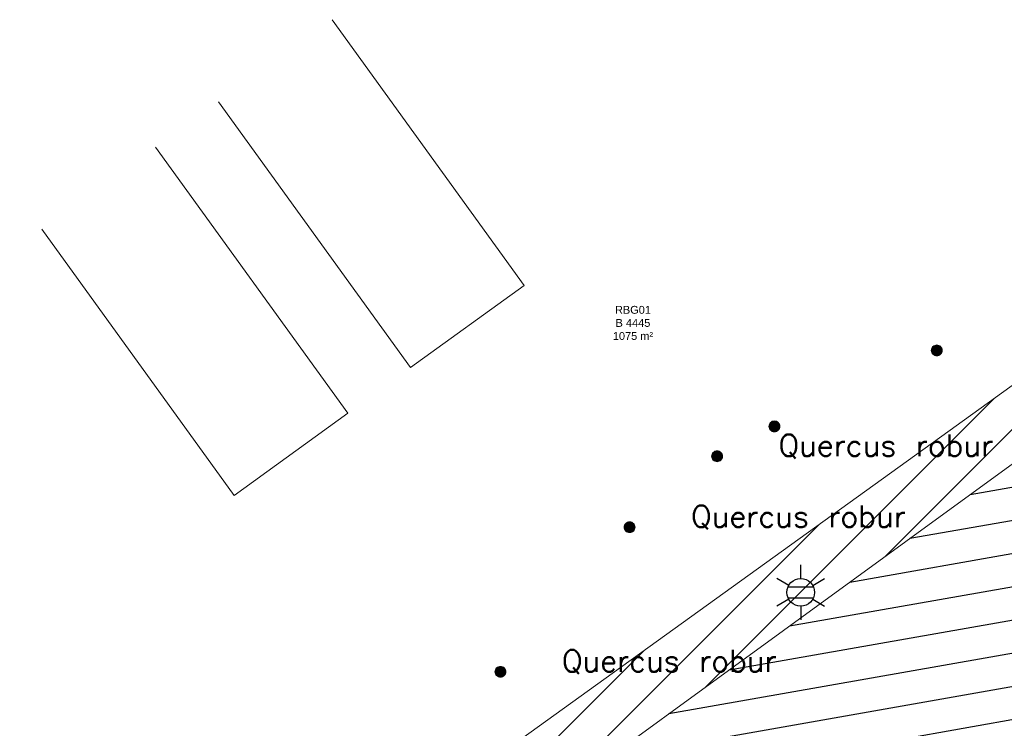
# Model space of a CAD drawing. Header units: metres. Extents: x 102852 to 107197, y 385458 to 392889.
# Tile 45 of 50: x 106850 to 106895, y 392784 to 392816. Entities that reach past the tile are written whole.
import ezdxf
from ezdxf.enums import TextEntityAlignment as Align

# ---------------------------------------------------------------- set-up
doc = ezdxf.new("R2010")
doc.units = ezdxf.units.M
for name, color, linetype, lineweight in [('0-GRAS OM SPORTVELDEN', 2, 'Continuous', 30), ('0-GRAS SPORTVELDEN', 3, 'Continuous', 30), ('B-WE-IE-OV-LICHTMAST-S', 40, 'Continuous', 30), ('B-WE-KG-GRENS-T18', 10, 'Continuous', 13), ('B-WE-OG-TOPOGRAFIE_BEBOUWING-G', 8, 'Continuous', 13), ('B-WE-VW-MARKERING_LANGS_STREEP_DOORGETROKKEN-G', 7, 'Continuous', 13), ('Bomen', 84, 'Continuous', 0), ('Boomsoort', 10, 'Continuous', 0), ('N-WE-IE-TERREINAFSCHEIDING_KUNSTMATIG_HEKWERK-G', 6, 'Continuous', 0), ('X-XX-AL-VERWIJZING-S', 7, 'Continuous', 30)]:
    doc.layers.add(name, color=color, linetype=linetype, lineweight=lineweight)
doc.styles.add('NLCS-ISO', font='NLCS-ISO.ttf')
doc.styles.add('NLCS-ISO-T25', font='NLCS-ISO.ttf')
doc.styles.add('Style-txt', font='txt.shx')

# ---------------------------------------------------------------- blocks, each defined once
blk = doc.blocks.new('kadata_3')
at = {"layer": 'B-WE-OG-TOPOGRAFIE_BEBOUWING-G', "flags": 128}
for points in [[(106859.11, 392812.691), (106867.919, 392800.509), (106873.131, 392804.277), (106864.322, 392816.46)], [(106851.018, 392806.854), (106859.833, 392794.647), (106865.047, 392798.412), (106856.232, 392810.619)]]:
    blk.add_lwpolyline(points, dxfattribs=at)
at = {"layer": 'B-WE-KG-GRENS-T18', "insert": (106878.116, 392802.553), "char_height": 0.36, "attachment_point": 5, "style": 'NLCS-ISO-T25'}
blk.add_mtext('\\fArial|b0|i0|c00|p39;RBG01\\PB 4445\\P1075 m²', dxfattribs=at)
blk = doc.blocks.new('B-SIE-WEG_LICHTMAST-SO_8')
at = {"ltscale": 0.1}
for p, q in [((0, 1.266), (0, 2.531)), ((-1.096, 0.633), (-2.192, 1.266)), ((1.096, 0.633), (2.192, 1.266)), ((-1.096, -0.633), (-2.192, -1.266)), ((1.096, -0.633), (2.192, -1.266)), ((0, -1.266), (0, -2.531))]:
    blk.add_line(p, q, dxfattribs=at)
at = {"flags": 128}
for points in [[(-1.163, 0.5), (1.163, 0.5)], [(-1.163, -0.5), (1.163, -0.5)]]:
    blk.add_lwpolyline(points, dxfattribs=at)
at = {"ltscale": 0.1}
blk.add_circle((0, 0), 1.266, dxfattribs=at)
at = {"style": 'NLCS-ISO'}
blk.add_attdef('TYPE', text='', height=1.8, dxfattribs=at).set_placement((0, 2.531), align=Align.BOTTOM_CENTER)
blk = doc.blocks.new('MPOLYGON_90')
at = {"layer": 'Bomen', "flags": 128}
for points in [[(106871.796, 392786.607), (106871.791, 392786.558), (106872.291, 392786.558)], [(106871.791, 392786.558), (106871.796, 392786.509), (106872.286, 392786.509)], [(106871.791, 392786.558), (106872.291, 392786.558), (106872.286, 392786.509)], [(106871.81, 392786.654), (106871.796, 392786.607), (106872.286, 392786.607)], [(106871.796, 392786.607), (106872.286, 392786.607), (106872.291, 392786.558)], [(106871.796, 392786.509), (106871.81, 392786.462), (106872.272, 392786.462)], [(106871.796, 392786.509), (106872.286, 392786.509), (106872.272, 392786.462)], [(106871.833, 392786.697), (106871.81, 392786.654), (106872.272, 392786.654)], [(106871.81, 392786.654), (106872.272, 392786.654), (106872.286, 392786.607)], [(106871.81, 392786.462), (106871.833, 392786.419), (106872.249, 392786.419)], [(106871.81, 392786.462), (106872.272, 392786.462), (106872.249, 392786.419)], [(106871.864, 392786.735), (106871.833, 392786.697), (106872.249, 392786.697)], [(106871.833, 392786.697), (106872.249, 392786.697), (106872.272, 392786.654)], [(106871.902, 392786.766), (106871.864, 392786.735), (106872.218, 392786.735)], [(106871.864, 392786.735), (106872.218, 392786.735), (106872.249, 392786.697)], [(106871.945, 392786.789), (106871.902, 392786.766), (106872.18, 392786.766)], [(106871.902, 392786.766), (106872.18, 392786.766), (106872.218, 392786.735)], [(106871.992, 392786.803), (106871.945, 392786.789), (106872.137, 392786.789)], [(106871.945, 392786.789), (106872.137, 392786.789), (106872.18, 392786.766)], [(106872.041, 392786.808), (106871.992, 392786.803), (106872.09, 392786.803)], [(106871.992, 392786.803), (106872.09, 392786.803), (106872.137, 392786.789)], [(106871.833, 392786.419), (106871.864, 392786.381), (106872.218, 392786.381)], [(106871.833, 392786.419), (106872.249, 392786.419), (106872.218, 392786.381)], [(106871.864, 392786.381), (106871.902, 392786.35), (106872.18, 392786.35)], [(106871.864, 392786.381), (106872.218, 392786.381), (106872.18, 392786.35)], [(106871.902, 392786.35), (106871.945, 392786.327), (106872.137, 392786.327)], [(106871.902, 392786.35), (106872.18, 392786.35), (106872.137, 392786.327)], [(106871.945, 392786.327), (106871.992, 392786.313), (106872.09, 392786.313)], [(106871.945, 392786.327), (106872.137, 392786.327), (106872.09, 392786.313)], [(106871.992, 392786.313), (106872.09, 392786.313), (106872.041, 392786.308)]]:
    blk.add_lwpolyline(points, close=True, dxfattribs=at)
at = {"layer": 'Bomen', "color": 74, "true_color": 0x55aa00, "flags": 128}
for points in [[(106871.791, 392786.558), (106871.796, 392786.607)], [(106871.796, 392786.509), (106871.791, 392786.558)], [(106871.796, 392786.607), (106871.81, 392786.654)], [(106871.81, 392786.462), (106871.796, 392786.509)], [(106871.81, 392786.654), (106871.833, 392786.697)], [(106871.833, 392786.419), (106871.81, 392786.462)], [(106871.833, 392786.697), (106871.864, 392786.735)], [(106871.864, 392786.735), (106871.902, 392786.766)], [(106871.902, 392786.766), (106871.945, 392786.789)], [(106871.945, 392786.789), (106871.992, 392786.803)], [(106871.992, 392786.803), (106872.041, 392786.808)], [(106872.041, 392786.808), (106872.09, 392786.803)], [(106872.09, 392786.803), (106872.137, 392786.789)], [(106872.137, 392786.789), (106872.18, 392786.766)], [(106872.18, 392786.766), (106872.218, 392786.735)], [(106872.218, 392786.735), (106872.249, 392786.697)], [(106872.249, 392786.697), (106872.272, 392786.654)], [(106872.272, 392786.462), (106872.249, 392786.419)], [(106872.272, 392786.654), (106872.286, 392786.607)], [(106872.286, 392786.509), (106872.272, 392786.462)], [(106872.286, 392786.607), (106872.291, 392786.558)], [(106872.291, 392786.558), (106872.286, 392786.509)], [(106871.864, 392786.381), (106871.833, 392786.419)], [(106871.902, 392786.35), (106871.864, 392786.381)], [(106871.945, 392786.327), (106871.902, 392786.35)], [(106871.992, 392786.313), (106871.945, 392786.327)], [(106872.041, 392786.308), (106871.992, 392786.313)], [(106872.09, 392786.313), (106872.041, 392786.308)], [(106872.137, 392786.327), (106872.09, 392786.313)], [(106872.18, 392786.35), (106872.137, 392786.327)], [(106872.218, 392786.381), (106872.18, 392786.35)], [(106872.249, 392786.419), (106872.218, 392786.381)]]:
    blk.add_lwpolyline(points, dxfattribs=at)
at = {"layer": 'Bomen'}
for points in [[(106871.796, 392786.607), (106871.791, 392786.558), (106872.291, 392786.558)], [(106871.81, 392786.654), (106871.796, 392786.607), (106872.286, 392786.607)], [(106871.796, 392786.607), (106872.286, 392786.607), (106872.291, 392786.558)], [(106871.833, 392786.697), (106871.81, 392786.654), (106872.272, 392786.654)], [(106871.81, 392786.654), (106872.272, 392786.654), (106872.286, 392786.607)], [(106871.864, 392786.735), (106871.833, 392786.697), (106872.249, 392786.697)], [(106871.833, 392786.697), (106872.249, 392786.697), (106872.272, 392786.654)], [(106871.902, 392786.766), (106871.864, 392786.735), (106872.218, 392786.735)], [(106871.864, 392786.735), (106872.218, 392786.735), (106872.249, 392786.697)], [(106871.945, 392786.789), (106871.902, 392786.766), (106872.18, 392786.766)], [(106871.902, 392786.766), (106872.18, 392786.766), (106872.218, 392786.735)], [(106871.992, 392786.803), (106871.945, 392786.789), (106872.137, 392786.789)], [(106871.945, 392786.789), (106872.137, 392786.789), (106872.18, 392786.766)], [(106872.041, 392786.808), (106871.992, 392786.803), (106872.09, 392786.803)], [(106871.992, 392786.803), (106872.09, 392786.803), (106872.137, 392786.789)]]:
    blk.add_solid(points, dxfattribs=at)
at = {"layer": 'Bomen', "extrusion": (0, 0, -1)}
for points in [[(-106871.791, 392786.558), (-106871.796, 392786.509), (-106872.286, 392786.509)], [(-106871.791, 392786.558), (-106872.291, 392786.558), (-106872.286, 392786.509)], [(-106871.796, 392786.509), (-106871.81, 392786.462), (-106872.272, 392786.462)], [(-106871.796, 392786.509), (-106872.286, 392786.509), (-106872.272, 392786.462)], [(-106871.81, 392786.462), (-106871.833, 392786.419), (-106872.249, 392786.419)], [(-106871.81, 392786.462), (-106872.272, 392786.462), (-106872.249, 392786.419)], [(-106871.833, 392786.419), (-106871.864, 392786.381), (-106872.218, 392786.381)], [(-106871.833, 392786.419), (-106872.249, 392786.419), (-106872.218, 392786.381)], [(-106871.864, 392786.381), (-106871.902, 392786.35), (-106872.18, 392786.35)], [(-106871.864, 392786.381), (-106872.218, 392786.381), (-106872.18, 392786.35)], [(-106871.902, 392786.35), (-106871.945, 392786.327), (-106872.137, 392786.327)], [(-106871.902, 392786.35), (-106872.18, 392786.35), (-106872.137, 392786.327)], [(-106871.945, 392786.327), (-106871.992, 392786.313), (-106872.09, 392786.313)], [(-106871.945, 392786.327), (-106872.137, 392786.327), (-106872.09, 392786.313)], [(-106871.992, 392786.313), (-106872.09, 392786.313), (-106872.041, 392786.308)]]:
    blk.add_solid(points, dxfattribs=at)
blk = doc.blocks.new('MPOLYGON_179')
at = {"layer": 'Bomen', "flags": 128}
for points in [[(106891.814, 392801.392), (106891.8, 392801.345), (106892.29, 392801.345)], [(106891.837, 392801.435), (106891.814, 392801.392), (106892.276, 392801.392)], [(106891.814, 392801.392), (106892.276, 392801.392), (106892.29, 392801.345)], [(106891.868, 392801.473), (106891.837, 392801.435), (106892.253, 392801.435)], [(106891.837, 392801.435), (106892.253, 392801.435), (106892.276, 392801.392)], [(106891.906, 392801.504), (106891.868, 392801.473), (106892.222, 392801.473)], [(106891.868, 392801.473), (106892.222, 392801.473), (106892.253, 392801.435)], [(106891.95, 392801.527), (106891.906, 392801.504), (106892.184, 392801.504)], [(106891.906, 392801.504), (106892.184, 392801.504), (106892.222, 392801.473)], [(106891.996, 392801.541), (106891.95, 392801.527), (106892.141, 392801.527)], [(106891.95, 392801.527), (106892.141, 392801.527), (106892.184, 392801.504)], [(106892.045, 392801.546), (106891.996, 392801.541), (106892.094, 392801.541)], [(106891.996, 392801.541), (106892.094, 392801.541), (106892.141, 392801.527)], [(106891.8, 392801.345), (106891.795, 392801.296), (106892.295, 392801.296)], [(106891.795, 392801.296), (106891.8, 392801.247), (106892.29, 392801.247)], [(106891.795, 392801.296), (106892.295, 392801.296), (106892.29, 392801.247)], [(106891.8, 392801.345), (106892.29, 392801.345), (106892.295, 392801.296)], [(106891.8, 392801.247), (106891.814, 392801.2), (106892.276, 392801.2)], [(106891.8, 392801.247), (106892.29, 392801.247), (106892.276, 392801.2)], [(106891.814, 392801.2), (106891.837, 392801.157), (106892.253, 392801.157)], [(106891.814, 392801.2), (106892.276, 392801.2), (106892.253, 392801.157)], [(106891.837, 392801.157), (106891.868, 392801.119), (106892.222, 392801.119)], [(106891.837, 392801.157), (106892.253, 392801.157), (106892.222, 392801.119)], [(106891.868, 392801.119), (106891.906, 392801.088), (106892.184, 392801.088)], [(106891.868, 392801.119), (106892.222, 392801.119), (106892.184, 392801.088)], [(106891.906, 392801.088), (106891.95, 392801.065), (106892.141, 392801.065)], [(106891.906, 392801.088), (106892.184, 392801.088), (106892.141, 392801.065)], [(106891.95, 392801.065), (106891.996, 392801.051), (106892.094, 392801.051)], [(106891.95, 392801.065), (106892.141, 392801.065), (106892.094, 392801.051)], [(106891.996, 392801.051), (106892.094, 392801.051), (106892.045, 392801.046)]]:
    blk.add_lwpolyline(points, close=True, dxfattribs=at)
at = {"layer": 'Bomen', "color": 74, "true_color": 0x55aa00, "flags": 128}
for points in [[(106891.8, 392801.345), (106891.814, 392801.392)], [(106891.814, 392801.392), (106891.837, 392801.435)], [(106891.837, 392801.435), (106891.868, 392801.473)], [(106891.868, 392801.473), (106891.906, 392801.504)], [(106891.906, 392801.504), (106891.95, 392801.527)], [(106891.95, 392801.527), (106891.996, 392801.541)], [(106891.996, 392801.541), (106892.045, 392801.546)], [(106892.045, 392801.546), (106892.094, 392801.541)], [(106892.094, 392801.541), (106892.141, 392801.527)], [(106892.141, 392801.527), (106892.184, 392801.504)], [(106892.184, 392801.504), (106892.222, 392801.473)], [(106892.222, 392801.473), (106892.253, 392801.435)], [(106892.253, 392801.435), (106892.276, 392801.392)], [(106892.276, 392801.392), (106892.29, 392801.345)], [(106891.795, 392801.296), (106891.8, 392801.345)], [(106891.8, 392801.247), (106891.795, 392801.296)], [(106891.814, 392801.2), (106891.8, 392801.247)], [(106891.837, 392801.157), (106891.814, 392801.2)], [(106891.868, 392801.119), (106891.837, 392801.157)], [(106891.906, 392801.088), (106891.868, 392801.119)], [(106891.95, 392801.065), (106891.906, 392801.088)], [(106891.996, 392801.051), (106891.95, 392801.065)], [(106892.045, 392801.046), (106891.996, 392801.051)], [(106892.094, 392801.051), (106892.045, 392801.046)], [(106892.141, 392801.065), (106892.094, 392801.051)], [(106892.184, 392801.088), (106892.141, 392801.065)], [(106892.222, 392801.119), (106892.184, 392801.088)], [(106892.253, 392801.157), (106892.222, 392801.119)], [(106892.276, 392801.2), (106892.253, 392801.157)], [(106892.29, 392801.247), (106892.276, 392801.2)], [(106892.29, 392801.345), (106892.295, 392801.296)], [(106892.295, 392801.296), (106892.29, 392801.247)]]:
    blk.add_lwpolyline(points, dxfattribs=at)
at = {"layer": 'Bomen'}
for points in [[(106891.814, 392801.392), (106891.8, 392801.345), (106892.29, 392801.345)], [(106891.837, 392801.435), (106891.814, 392801.392), (106892.276, 392801.392)], [(106891.814, 392801.392), (106892.276, 392801.392), (106892.29, 392801.345)], [(106891.868, 392801.473), (106891.837, 392801.435), (106892.253, 392801.435)], [(106891.837, 392801.435), (106892.253, 392801.435), (106892.276, 392801.392)], [(106891.906, 392801.504), (106891.868, 392801.473), (106892.222, 392801.473)], [(106891.868, 392801.473), (106892.222, 392801.473), (106892.253, 392801.435)], [(106891.95, 392801.527), (106891.906, 392801.504), (106892.184, 392801.504)], [(106891.906, 392801.504), (106892.184, 392801.504), (106892.222, 392801.473)], [(106891.996, 392801.541), (106891.95, 392801.527), (106892.141, 392801.527)], [(106891.95, 392801.527), (106892.141, 392801.527), (106892.184, 392801.504)], [(106892.045, 392801.546), (106891.996, 392801.541), (106892.094, 392801.541)], [(106891.996, 392801.541), (106892.094, 392801.541), (106892.141, 392801.527)], [(106891.8, 392801.345), (106891.795, 392801.296), (106892.295, 392801.296)], [(106891.8, 392801.345), (106892.29, 392801.345), (106892.295, 392801.296)]]:
    blk.add_solid(points, dxfattribs=at)
at = {"layer": 'Bomen', "extrusion": (0, 0, -1)}
for points in [[(-106891.795, 392801.296), (-106891.8, 392801.247), (-106892.29, 392801.247)], [(-106891.795, 392801.296), (-106892.295, 392801.296), (-106892.29, 392801.247)], [(-106891.8, 392801.247), (-106891.814, 392801.2), (-106892.276, 392801.2)], [(-106891.8, 392801.247), (-106892.29, 392801.247), (-106892.276, 392801.2)], [(-106891.814, 392801.2), (-106891.837, 392801.157), (-106892.253, 392801.157)], [(-106891.814, 392801.2), (-106892.276, 392801.2), (-106892.253, 392801.157)], [(-106891.837, 392801.157), (-106891.868, 392801.119), (-106892.222, 392801.119)], [(-106891.837, 392801.157), (-106892.253, 392801.157), (-106892.222, 392801.119)], [(-106891.868, 392801.119), (-106891.906, 392801.088), (-106892.184, 392801.088)], [(-106891.868, 392801.119), (-106892.222, 392801.119), (-106892.184, 392801.088)], [(-106891.906, 392801.088), (-106891.95, 392801.065), (-106892.141, 392801.065)], [(-106891.906, 392801.088), (-106892.184, 392801.088), (-106892.141, 392801.065)], [(-106891.95, 392801.065), (-106891.996, 392801.051), (-106892.094, 392801.051)], [(-106891.95, 392801.065), (-106892.141, 392801.065), (-106892.094, 392801.051)], [(-106891.996, 392801.051), (-106892.094, 392801.051), (-106892.045, 392801.046)]]:
    blk.add_solid(points, dxfattribs=at)
blk = doc.blocks.new('MPOLYGON_180')
at = {"layer": 'Bomen', "flags": 128}
for points in [[(106881.727, 392796.49), (106881.722, 392796.441), (106882.222, 392796.441)], [(106881.722, 392796.441), (106881.727, 392796.392), (106882.218, 392796.392)], [(106881.722, 392796.441), (106882.222, 392796.441), (106882.218, 392796.392)], [(106881.741, 392796.537), (106881.727, 392796.49), (106882.218, 392796.49)], [(106881.727, 392796.49), (106882.218, 392796.49), (106882.222, 392796.441)], [(106881.727, 392796.392), (106881.741, 392796.345), (106882.203, 392796.345)], [(106881.727, 392796.392), (106882.218, 392796.392), (106882.203, 392796.345)], [(106881.764, 392796.58), (106881.741, 392796.537), (106882.203, 392796.537)], [(106881.741, 392796.537), (106882.203, 392796.537), (106882.218, 392796.49)], [(106881.796, 392796.618), (106881.764, 392796.58), (106882.18, 392796.58)], [(106881.764, 392796.58), (106882.18, 392796.58), (106882.203, 392796.537)], [(106881.833, 392796.649), (106881.796, 392796.618), (106882.149, 392796.618)], [(106881.796, 392796.618), (106882.149, 392796.618), (106882.18, 392796.58)], [(106881.877, 392796.672), (106881.833, 392796.649), (106882.111, 392796.649)], [(106881.833, 392796.649), (106882.111, 392796.649), (106882.149, 392796.618)], [(106881.924, 392796.686), (106881.877, 392796.672), (106882.068, 392796.672)], [(106881.877, 392796.672), (106882.068, 392796.672), (106882.111, 392796.649)], [(106881.972, 392796.691), (106881.924, 392796.686), (106882.021, 392796.686)], [(106881.924, 392796.686), (106882.021, 392796.686), (106882.068, 392796.672)], [(106881.741, 392796.345), (106881.764, 392796.302), (106882.18, 392796.302)], [(106881.741, 392796.345), (106882.203, 392796.345), (106882.18, 392796.302)], [(106881.764, 392796.302), (106881.796, 392796.264), (106882.149, 392796.264)], [(106881.764, 392796.302), (106882.18, 392796.302), (106882.149, 392796.264)], [(106881.796, 392796.264), (106881.833, 392796.233), (106882.111, 392796.233)], [(106881.796, 392796.264), (106882.149, 392796.264), (106882.111, 392796.233)], [(106881.833, 392796.233), (106881.877, 392796.21), (106882.068, 392796.21)], [(106881.833, 392796.233), (106882.111, 392796.233), (106882.068, 392796.21)], [(106881.877, 392796.21), (106881.924, 392796.196), (106882.021, 392796.196)], [(106881.877, 392796.21), (106882.068, 392796.21), (106882.021, 392796.196)], [(106881.924, 392796.196), (106882.021, 392796.196), (106881.972, 392796.191)]]:
    blk.add_lwpolyline(points, close=True, dxfattribs=at)
at = {"layer": 'Bomen', "color": 74, "true_color": 0x55aa00, "flags": 128}
for points in [[(106881.722, 392796.441), (106881.727, 392796.49)], [(106881.727, 392796.392), (106881.722, 392796.441)], [(106881.727, 392796.49), (106881.741, 392796.537)], [(106881.741, 392796.345), (106881.727, 392796.392)], [(106881.741, 392796.537), (106881.764, 392796.58)], [(106881.764, 392796.58), (106881.796, 392796.618)], [(106881.796, 392796.618), (106881.833, 392796.649)], [(106881.833, 392796.649), (106881.877, 392796.672)], [(106881.877, 392796.672), (106881.924, 392796.686)], [(106881.924, 392796.686), (106881.972, 392796.691)], [(106881.972, 392796.691), (106882.021, 392796.686)], [(106882.021, 392796.686), (106882.068, 392796.672)], [(106882.068, 392796.672), (106882.111, 392796.649)], [(106882.111, 392796.649), (106882.149, 392796.618)], [(106882.149, 392796.618), (106882.18, 392796.58)], [(106882.18, 392796.58), (106882.203, 392796.537)], [(106882.203, 392796.537), (106882.218, 392796.49)], [(106882.218, 392796.392), (106882.203, 392796.345)], [(106882.218, 392796.49), (106882.222, 392796.441)], [(106882.222, 392796.441), (106882.218, 392796.392)], [(106881.764, 392796.302), (106881.741, 392796.345)], [(106881.796, 392796.264), (106881.764, 392796.302)], [(106881.833, 392796.233), (106881.796, 392796.264)], [(106881.877, 392796.21), (106881.833, 392796.233)], [(106881.924, 392796.196), (106881.877, 392796.21)], [(106881.972, 392796.191), (106881.924, 392796.196)], [(106882.021, 392796.196), (106881.972, 392796.191)], [(106882.068, 392796.21), (106882.021, 392796.196)], [(106882.111, 392796.233), (106882.068, 392796.21)], [(106882.149, 392796.264), (106882.111, 392796.233)], [(106882.18, 392796.302), (106882.149, 392796.264)], [(106882.203, 392796.345), (106882.18, 392796.302)]]:
    blk.add_lwpolyline(points, dxfattribs=at)
at = {"layer": 'Bomen'}
for points in [[(106881.727, 392796.49), (106881.722, 392796.441), (106882.222, 392796.441)], [(106881.741, 392796.537), (106881.727, 392796.49), (106882.218, 392796.49)], [(106881.727, 392796.49), (106882.218, 392796.49), (106882.222, 392796.441)], [(106881.764, 392796.58), (106881.741, 392796.537), (106882.203, 392796.537)], [(106881.741, 392796.537), (106882.203, 392796.537), (106882.218, 392796.49)], [(106881.796, 392796.618), (106881.764, 392796.58), (106882.18, 392796.58)], [(106881.764, 392796.58), (106882.18, 392796.58), (106882.203, 392796.537)], [(106881.833, 392796.649), (106881.796, 392796.618), (106882.149, 392796.618)], [(106881.796, 392796.618), (106882.149, 392796.618), (106882.18, 392796.58)], [(106881.877, 392796.672), (106881.833, 392796.649), (106882.111, 392796.649)], [(106881.833, 392796.649), (106882.111, 392796.649), (106882.149, 392796.618)], [(106881.924, 392796.686), (106881.877, 392796.672), (106882.068, 392796.672)], [(106881.877, 392796.672), (106882.068, 392796.672), (106882.111, 392796.649)], [(106881.972, 392796.691), (106881.924, 392796.686), (106882.021, 392796.686)], [(106881.924, 392796.686), (106882.021, 392796.686), (106882.068, 392796.672)]]:
    blk.add_solid(points, dxfattribs=at)
at = {"layer": 'Bomen', "extrusion": (0, 0, -1)}
for points in [[(-106881.722, 392796.441), (-106881.727, 392796.392), (-106882.218, 392796.392)], [(-106881.722, 392796.441), (-106882.222, 392796.441), (-106882.218, 392796.392)], [(-106881.727, 392796.392), (-106881.741, 392796.345), (-106882.203, 392796.345)], [(-106881.727, 392796.392), (-106882.218, 392796.392), (-106882.203, 392796.345)], [(-106881.741, 392796.345), (-106881.764, 392796.302), (-106882.18, 392796.302)], [(-106881.741, 392796.345), (-106882.203, 392796.345), (-106882.18, 392796.302)], [(-106881.764, 392796.302), (-106881.796, 392796.264), (-106882.149, 392796.264)], [(-106881.764, 392796.302), (-106882.18, 392796.302), (-106882.149, 392796.264)], [(-106881.796, 392796.264), (-106881.833, 392796.233), (-106882.111, 392796.233)], [(-106881.796, 392796.264), (-106882.149, 392796.264), (-106882.111, 392796.233)], [(-106881.833, 392796.233), (-106881.877, 392796.21), (-106882.068, 392796.21)], [(-106881.833, 392796.233), (-106882.111, 392796.233), (-106882.068, 392796.21)], [(-106881.877, 392796.21), (-106881.924, 392796.196), (-106882.021, 392796.196)], [(-106881.877, 392796.21), (-106882.068, 392796.21), (-106882.021, 392796.196)], [(-106881.924, 392796.196), (-106882.021, 392796.196), (-106881.972, 392796.191)]]:
    blk.add_solid(points, dxfattribs=at)
blk = doc.blocks.new('MPOLYGON_181')
at = {"layer": 'Bomen', "flags": 128}
for points in [[(106877.718, 392793.237), (106877.713, 392793.188), (106878.213, 392793.188)], [(106877.732, 392793.284), (106877.718, 392793.237), (106878.209, 392793.237)], [(106877.718, 392793.237), (106878.209, 392793.237), (106878.213, 392793.188)], [(106877.756, 392793.327), (106877.732, 392793.284), (106878.194, 392793.284)], [(106877.732, 392793.284), (106878.194, 392793.284), (106878.209, 392793.237)], [(106877.787, 392793.365), (106877.756, 392793.327), (106878.171, 392793.327)], [(106877.756, 392793.327), (106878.171, 392793.327), (106878.194, 392793.284)], [(106877.824, 392793.396), (106877.787, 392793.365), (106878.14, 392793.365)], [(106877.787, 392793.365), (106878.14, 392793.365), (106878.171, 392793.327)], [(106877.868, 392793.419), (106877.824, 392793.396), (106878.102, 392793.396)], [(106877.824, 392793.396), (106878.102, 392793.396), (106878.14, 392793.365)], [(106877.915, 392793.433), (106877.868, 392793.419), (106878.059, 392793.419)], [(106877.868, 392793.419), (106878.059, 392793.419), (106878.102, 392793.396)], [(106877.963, 392793.438), (106877.915, 392793.433), (106878.012, 392793.433)], [(106877.915, 392793.433), (106878.012, 392793.433), (106878.059, 392793.419)], [(106877.713, 392793.188), (106877.718, 392793.139), (106878.209, 392793.139)], [(106877.713, 392793.188), (106878.213, 392793.188), (106878.209, 392793.139)], [(106877.718, 392793.139), (106877.732, 392793.092), (106878.194, 392793.092)], [(106877.718, 392793.139), (106878.209, 392793.139), (106878.194, 392793.092)], [(106877.732, 392793.092), (106877.756, 392793.049), (106878.171, 392793.049)], [(106877.732, 392793.092), (106878.194, 392793.092), (106878.171, 392793.049)], [(106877.756, 392793.049), (106877.787, 392793.011), (106878.14, 392793.011)], [(106877.756, 392793.049), (106878.171, 392793.049), (106878.14, 392793.011)], [(106877.787, 392793.011), (106877.824, 392792.98), (106878.102, 392792.98)], [(106877.787, 392793.011), (106878.14, 392793.011), (106878.102, 392792.98)], [(106877.824, 392792.98), (106877.868, 392792.957), (106878.059, 392792.957)], [(106877.824, 392792.98), (106878.102, 392792.98), (106878.059, 392792.957)], [(106877.868, 392792.957), (106877.915, 392792.943), (106878.012, 392792.943)], [(106877.868, 392792.957), (106878.059, 392792.957), (106878.012, 392792.943)], [(106877.915, 392792.943), (106878.012, 392792.943), (106877.963, 392792.938)]]:
    blk.add_lwpolyline(points, close=True, dxfattribs=at)
at = {"layer": 'Bomen', "color": 74, "true_color": 0x55aa00, "flags": 128}
for points in [[(106877.713, 392793.188), (106877.718, 392793.237)], [(106877.718, 392793.237), (106877.732, 392793.284)], [(106877.732, 392793.284), (106877.756, 392793.327)], [(106877.756, 392793.327), (106877.787, 392793.365)], [(106877.787, 392793.365), (106877.824, 392793.396)], [(106877.824, 392793.396), (106877.868, 392793.419)], [(106877.868, 392793.419), (106877.915, 392793.433)], [(106877.915, 392793.433), (106877.963, 392793.438)], [(106877.963, 392793.438), (106878.012, 392793.433)], [(106878.012, 392793.433), (106878.059, 392793.419)], [(106878.059, 392793.419), (106878.102, 392793.396)], [(106878.102, 392793.396), (106878.14, 392793.365)], [(106878.14, 392793.365), (106878.171, 392793.327)], [(106878.171, 392793.327), (106878.194, 392793.284)], [(106878.194, 392793.284), (106878.209, 392793.237)], [(106878.209, 392793.237), (106878.213, 392793.188)], [(106877.718, 392793.139), (106877.713, 392793.188)], [(106877.732, 392793.092), (106877.718, 392793.139)], [(106877.756, 392793.049), (106877.732, 392793.092)], [(106877.787, 392793.011), (106877.756, 392793.049)], [(106877.824, 392792.98), (106877.787, 392793.011)], [(106877.868, 392792.957), (106877.824, 392792.98)], [(106877.915, 392792.943), (106877.868, 392792.957)], [(106877.963, 392792.938), (106877.915, 392792.943)], [(106878.012, 392792.943), (106877.963, 392792.938)], [(106878.059, 392792.957), (106878.012, 392792.943)], [(106878.102, 392792.98), (106878.059, 392792.957)], [(106878.14, 392793.011), (106878.102, 392792.98)], [(106878.171, 392793.049), (106878.14, 392793.011)], [(106878.194, 392793.092), (106878.171, 392793.049)], [(106878.209, 392793.139), (106878.194, 392793.092)], [(106878.213, 392793.188), (106878.209, 392793.139)]]:
    blk.add_lwpolyline(points, dxfattribs=at)
at = {"layer": 'Bomen'}
for points in [[(106877.718, 392793.237), (106877.713, 392793.188), (106878.213, 392793.188)], [(106877.732, 392793.284), (106877.718, 392793.237), (106878.209, 392793.237)], [(106877.718, 392793.237), (106878.209, 392793.237), (106878.213, 392793.188)], [(106877.756, 392793.327), (106877.732, 392793.284), (106878.194, 392793.284)], [(106877.732, 392793.284), (106878.194, 392793.284), (106878.209, 392793.237)], [(106877.787, 392793.365), (106877.756, 392793.327), (106878.171, 392793.327)], [(106877.756, 392793.327), (106878.171, 392793.327), (106878.194, 392793.284)], [(106877.824, 392793.396), (106877.787, 392793.365), (106878.14, 392793.365)], [(106877.787, 392793.365), (106878.14, 392793.365), (106878.171, 392793.327)], [(106877.868, 392793.419), (106877.824, 392793.396), (106878.102, 392793.396)], [(106877.824, 392793.396), (106878.102, 392793.396), (106878.14, 392793.365)], [(106877.915, 392793.433), (106877.868, 392793.419), (106878.059, 392793.419)], [(106877.868, 392793.419), (106878.059, 392793.419), (106878.102, 392793.396)], [(106877.963, 392793.438), (106877.915, 392793.433), (106878.012, 392793.433)], [(106877.915, 392793.433), (106878.012, 392793.433), (106878.059, 392793.419)]]:
    blk.add_solid(points, dxfattribs=at)
at = {"layer": 'Bomen', "extrusion": (0, 0, -1)}
for points in [[(-106877.713, 392793.188), (-106877.718, 392793.139), (-106878.209, 392793.139)], [(-106877.713, 392793.188), (-106878.213, 392793.188), (-106878.209, 392793.139)], [(-106877.718, 392793.139), (-106877.732, 392793.092), (-106878.194, 392793.092)], [(-106877.718, 392793.139), (-106878.209, 392793.139), (-106878.194, 392793.092)], [(-106877.732, 392793.092), (-106877.756, 392793.049), (-106878.171, 392793.049)], [(-106877.732, 392793.092), (-106878.194, 392793.092), (-106878.171, 392793.049)], [(-106877.756, 392793.049), (-106877.787, 392793.011), (-106878.14, 392793.011)], [(-106877.756, 392793.049), (-106878.171, 392793.049), (-106878.14, 392793.011)], [(-106877.787, 392793.011), (-106877.824, 392792.98), (-106878.102, 392792.98)], [(-106877.787, 392793.011), (-106878.14, 392793.011), (-106878.102, 392792.98)], [(-106877.824, 392792.98), (-106877.868, 392792.957), (-106878.059, 392792.957)], [(-106877.824, 392792.98), (-106878.102, 392792.98), (-106878.059, 392792.957)], [(-106877.868, 392792.957), (-106877.915, 392792.943), (-106878.012, 392792.943)], [(-106877.868, 392792.957), (-106878.059, 392792.957), (-106878.012, 392792.943)], [(-106877.915, 392792.943), (-106878.012, 392792.943), (-106877.963, 392792.938)]]:
    blk.add_solid(points, dxfattribs=at)
blk = doc.blocks.new('MPOLYGON_217')
at = {"layer": 'Bomen', "flags": 128}
for points in [[(106884.356, 392797.861), (106884.351, 392797.813), (106884.851, 392797.813)], [(106884.351, 392797.813), (106884.356, 392797.764), (106884.846, 392797.764)], [(106884.351, 392797.813), (106884.851, 392797.813), (106884.846, 392797.764)], [(106884.37, 392797.908), (106884.356, 392797.861), (106884.846, 392797.861)], [(106884.356, 392797.861), (106884.846, 392797.861), (106884.851, 392797.813)], [(106884.356, 392797.764), (106884.37, 392797.717), (106884.832, 392797.717)], [(106884.356, 392797.764), (106884.846, 392797.764), (106884.832, 392797.717)], [(106884.393, 392797.951), (106884.37, 392797.908), (106884.832, 392797.908)], [(106884.37, 392797.908), (106884.832, 392797.908), (106884.846, 392797.861)], [(106884.424, 392797.989), (106884.393, 392797.951), (106884.809, 392797.951)], [(106884.393, 392797.951), (106884.809, 392797.951), (106884.832, 392797.908)], [(106884.462, 392798.02), (106884.424, 392797.989), (106884.778, 392797.989)], [(106884.424, 392797.989), (106884.778, 392797.989), (106884.809, 392797.951)], [(106884.505, 392798.044), (106884.462, 392798.02), (106884.74, 392798.02)], [(106884.462, 392798.02), (106884.74, 392798.02), (106884.778, 392797.989)], [(106884.552, 392798.058), (106884.505, 392798.044), (106884.697, 392798.044)], [(106884.505, 392798.044), (106884.697, 392798.044), (106884.74, 392798.02)], [(106884.601, 392798.063), (106884.552, 392798.058), (106884.65, 392798.058)], [(106884.552, 392798.058), (106884.65, 392798.058), (106884.697, 392798.044)], [(106884.37, 392797.717), (106884.393, 392797.674), (106884.809, 392797.674)], [(106884.37, 392797.717), (106884.832, 392797.717), (106884.809, 392797.674)], [(106884.393, 392797.674), (106884.424, 392797.636), (106884.778, 392797.636)], [(106884.393, 392797.674), (106884.809, 392797.674), (106884.778, 392797.636)], [(106884.424, 392797.636), (106884.462, 392797.605), (106884.74, 392797.605)], [(106884.424, 392797.636), (106884.778, 392797.636), (106884.74, 392797.605)], [(106884.462, 392797.605), (106884.505, 392797.582), (106884.697, 392797.582)], [(106884.462, 392797.605), (106884.74, 392797.605), (106884.697, 392797.582)], [(106884.505, 392797.582), (106884.552, 392797.567), (106884.65, 392797.567)], [(106884.505, 392797.582), (106884.697, 392797.582), (106884.65, 392797.567)], [(106884.552, 392797.567), (106884.65, 392797.567), (106884.601, 392797.563)]]:
    blk.add_lwpolyline(points, close=True, dxfattribs=at)
at = {"layer": 'Bomen', "color": 74, "true_color": 0x55aa00, "flags": 128}
for points in [[(106884.351, 392797.813), (106884.356, 392797.861)], [(106884.356, 392797.764), (106884.351, 392797.813)], [(106884.356, 392797.861), (106884.37, 392797.908)], [(106884.37, 392797.717), (106884.356, 392797.764)], [(106884.37, 392797.908), (106884.393, 392797.951)], [(106884.393, 392797.951), (106884.424, 392797.989)], [(106884.424, 392797.989), (106884.462, 392798.02)], [(106884.462, 392798.02), (106884.505, 392798.044)], [(106884.505, 392798.044), (106884.552, 392798.058)], [(106884.552, 392798.058), (106884.601, 392798.063)], [(106884.601, 392798.063), (106884.65, 392798.058)], [(106884.65, 392798.058), (106884.697, 392798.044)], [(106884.697, 392798.044), (106884.74, 392798.02)], [(106884.74, 392798.02), (106884.778, 392797.989)], [(106884.778, 392797.989), (106884.809, 392797.951)], [(106884.809, 392797.951), (106884.832, 392797.908)], [(106884.832, 392797.908), (106884.846, 392797.861)], [(106884.846, 392797.764), (106884.832, 392797.717)], [(106884.846, 392797.861), (106884.851, 392797.813)], [(106884.851, 392797.813), (106884.846, 392797.764)], [(106884.393, 392797.674), (106884.37, 392797.717)], [(106884.424, 392797.636), (106884.393, 392797.674)], [(106884.462, 392797.605), (106884.424, 392797.636)], [(106884.505, 392797.582), (106884.462, 392797.605)], [(106884.552, 392797.567), (106884.505, 392797.582)], [(106884.601, 392797.563), (106884.552, 392797.567)], [(106884.65, 392797.567), (106884.601, 392797.563)], [(106884.697, 392797.582), (106884.65, 392797.567)], [(106884.74, 392797.605), (106884.697, 392797.582)], [(106884.778, 392797.636), (106884.74, 392797.605)], [(106884.809, 392797.674), (106884.778, 392797.636)], [(106884.832, 392797.717), (106884.809, 392797.674)]]:
    blk.add_lwpolyline(points, dxfattribs=at)
at = {"layer": 'Bomen'}
for points in [[(106884.356, 392797.861), (106884.351, 392797.813), (106884.851, 392797.813)], [(106884.37, 392797.908), (106884.356, 392797.861), (106884.846, 392797.861)], [(106884.356, 392797.861), (106884.846, 392797.861), (106884.851, 392797.813)], [(106884.393, 392797.951), (106884.37, 392797.908), (106884.832, 392797.908)], [(106884.37, 392797.908), (106884.832, 392797.908), (106884.846, 392797.861)], [(106884.424, 392797.989), (106884.393, 392797.951), (106884.809, 392797.951)], [(106884.393, 392797.951), (106884.809, 392797.951), (106884.832, 392797.908)], [(106884.462, 392798.02), (106884.424, 392797.989), (106884.778, 392797.989)], [(106884.424, 392797.989), (106884.778, 392797.989), (106884.809, 392797.951)], [(106884.505, 392798.044), (106884.462, 392798.02), (106884.74, 392798.02)], [(106884.462, 392798.02), (106884.74, 392798.02), (106884.778, 392797.989)], [(106884.552, 392798.058), (106884.505, 392798.044), (106884.697, 392798.044)], [(106884.505, 392798.044), (106884.697, 392798.044), (106884.74, 392798.02)], [(106884.601, 392798.063), (106884.552, 392798.058), (106884.65, 392798.058)], [(106884.552, 392798.058), (106884.65, 392798.058), (106884.697, 392798.044)]]:
    blk.add_solid(points, dxfattribs=at)
at = {"layer": 'Bomen', "extrusion": (0, 0, -1)}
for points in [[(-106884.351, 392797.813), (-106884.356, 392797.764), (-106884.846, 392797.764)], [(-106884.351, 392797.813), (-106884.851, 392797.813), (-106884.846, 392797.764)], [(-106884.356, 392797.764), (-106884.37, 392797.717), (-106884.832, 392797.717)], [(-106884.356, 392797.764), (-106884.846, 392797.764), (-106884.832, 392797.717)], [(-106884.37, 392797.717), (-106884.393, 392797.674), (-106884.809, 392797.674)], [(-106884.37, 392797.717), (-106884.832, 392797.717), (-106884.809, 392797.674)], [(-106884.393, 392797.674), (-106884.424, 392797.636), (-106884.778, 392797.636)], [(-106884.393, 392797.674), (-106884.809, 392797.674), (-106884.778, 392797.636)], [(-106884.424, 392797.636), (-106884.462, 392797.605), (-106884.74, 392797.605)], [(-106884.424, 392797.636), (-106884.778, 392797.636), (-106884.74, 392797.605)], [(-106884.462, 392797.605), (-106884.505, 392797.582), (-106884.697, 392797.582)], [(-106884.462, 392797.605), (-106884.74, 392797.605), (-106884.697, 392797.582)], [(-106884.505, 392797.582), (-106884.552, 392797.567), (-106884.65, 392797.567)], [(-106884.505, 392797.582), (-106884.697, 392797.582), (-106884.65, 392797.567)], [(-106884.552, 392797.567), (-106884.65, 392797.567), (-106884.601, 392797.563)]]:
    blk.add_solid(points, dxfattribs=at)

msp = doc.modelspace()

# ---------------------------------------------------------------- hatches: boundary and pattern name
at = {"layer": '0-GRAS OM SPORTVELDEN', "ltscale": 0.2}
h = msp.add_hatch(dxfattribs=at)
h.set_pattern_fill('ANSI31', color=256, scale=0.1, pattern_type=2)
h.set_pattern_definition([(45, (0, 0), (-1.122532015, 1.122532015), [])])
h.paths.add_polyline_path([(106911.073, 392782.281), (106896.034, 392800.074), (106891.13, 392796.536), (106852.216, 392768.521), (106825.674, 392749.381), (106835.615, 392736.13), (106837.247, 392733.506), (106835.282, 392732.719), (106837.848, 392728.974), (106838.392, 392729.346), (106858.514, 392700.326), (106857.926, 392699.932), (106859.901, 392696.993), (106863.816, 392691.321), (106864.384, 392691.523), (106865.156, 392691.094), (106868.327, 392692.47), (106868.235, 392692.682), (106868.525, 392693.726), (106878.388, 392700.536), (106902.107, 392717.638), (106926.27, 392734.038), (106940.395, 392743.697), (106941.102, 392743.239), (106942.893, 392744.883), (106935.371, 392753.077), (106929.334, 392760.667)])
h.paths.add_polyline_path([(106935.484, 392742.376), (106867.883, 392694.771), (106850.657, 392718.505), (106846.258, 392724.478), (106829.252, 392747.882), (106896.229, 392796.619), (106913.446, 392772.79), (106917.779, 392766.761)], flags=17)
h.paths.add_polyline_path([(106915.991, 392711.663), (106912.836, 392709.472), (106913.752, 392708.191), (106916.894, 392710.37)], flags=17)
at = {"layer": '0-GRAS SPORTVELDEN'}
h = msp.add_hatch(dxfattribs=at)
h.set_pattern_fill('HATCH', color=256, scale=0.1, style=0, pattern_type=2)
h.set_pattern_definition([(10, (106861.132, 392724.9971), (-0.260472, 1.477212), [])])
h.paths.add_polyline_path([(106935.484, 392742.376), (106917.779, 392766.761), (106913.446, 392772.79), (106896.229, 392796.619), (106829.252, 392747.882), (106846.258, 392724.478), (106850.657, 392718.505), (106867.883, 392694.771)])

# ---------------------------------------------------------------- linework, layer by layer
at = {"layer": 'B-WE-VW-MARKERING_LANGS_STREEP_DOORGETROKKEN-G', "flags": 128}
msp.add_lwpolyline([(106867.883, 392694.771), (106850.657, 392718.505), (106846.258, 392724.478), (106829.252, 392747.882), (106896.229, 392796.619), (106913.446, 392772.79), (106917.779, 392766.761), (106935.484, 392742.376)], close=True, dxfattribs=at)
at = {"layer": 'N-WE-IE-TERREINAFSCHEIDING_KUNSTMATIG_HEKWERK-G', "flags": 128}
msp.add_lwpolyline([(106951.994, 392741.199), (106933.994, 392762.036), (106916.095, 392783.357), (106899.761, 392802.764), (106891.13, 392796.536), (106852.216, 392768.521), (106820.52, 392745.664)], dxfattribs=at)

# ---------------------------------------------------------------- block references
at = {"layer": 'B-WE-IE-OV-LICHTMAST-S', "xscale": 0.5, "yscale": 0.5, "zscale": 0.5, "rotation": 360}
msp.add_blockref('B-SIE-WEG_LICHTMAST-SO_8', (106885.808, 392790.201), dxfattribs=at)
at = {"layer": 'Bomen', "rotation": 360}
for name in ['MPOLYGON_179', 'MPOLYGON_217', 'MPOLYGON_180', 'MPOLYGON_181', 'MPOLYGON_90']:
    msp.add_blockref(name, (0, 0, 0.134), dxfattribs=at)
at = {"layer": 'X-XX-AL-VERWIJZING-S', "rotation": 360}
msp.add_blockref('kadata_3', (0, 0), dxfattribs=at)

# ---------------------------------------------------------------- texts
at = {"layer": 'Boomsoort', "color": 7, "style": 'Style-txt'}
for p in [(106894.639, 392796.441, 0.134), (106890.63, 392793.188, 0.134), (106884.708, 392786.558, 0.134)]:
    msp.add_text('Quercus robur', height=1, dxfattribs=at).set_placement(p, align=Align.RIGHT)

doc.saveas('drawing.dxf')
